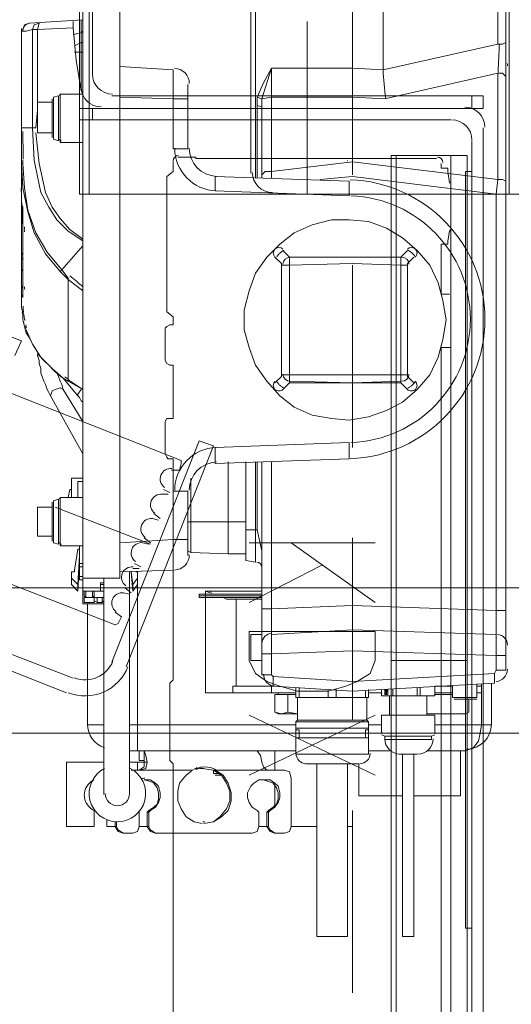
# Model space of a CAD drawing. Header units: millimetres. Extents: x 204754 to 495640, y -178579 to -98814.
# Tile 100 of 179: x 265204 to 265398, y -125794 to -125404. Entities that reach past the tile are written whole.
import ezdxf

# ---------------------------------------------------------------- set-up
doc = ezdxf.new("R2010")
doc.units = ezdxf.units.MM
doc.header["$MEASUREMENT"] = 0
doc.layers.get('0').update_dxf_attribs({"color": 252, "lineweight": 5})
doc.layers.add('Nowe_820-G Rysunki Obrazki_Nr_pióra__161', color=252, linetype='Continuous', lineweight=5)

# ---------------------------------------------------------------- blocks, each defined once
blk = doc.blocks.new('podkład 20251118')
at = {"layer": 'Nowe_820-G Rysunki Obrazki_Nr_pióra__161', "color": 252, "linetype": 'Continuous', "lineweight": 5}
for p, q in [((265204.37, -125531.58), (264032.1, -125070.48)), ((265396.23, -125078.15), (265396.23, -125662.05)), ((265228.67, -125625.6), (265228.67, -125080.71)), ((265243.38, -125080.71), (265243.38, -125625.6)), ((265393.03, -125163.85), (265393.03, -125413.91)), ((265227.39, -125473.39), (265227.39, -125278.97)), ((265227.39, -125431.18), (265227.39, -125278.97)), ((265231.23, -125473.39), (265231.23, -125278.97)), ((265232.51, -125278.97), (265232.51, -125426.06)), ((265397.51, -125473.39), (265397.51, -125301.35)), ((265295.18, -125319.26), (265295.18, -125465.07)), ((265335.47, -125465.71), (265335.47, -125393.44)), ((265297.1, -125400.48), (265297.1, -125466.99)), ((265347.62, -125400.48), (265347.62, -125424.14)), ((265205.01, -125408.15), (265205.65, -125406.23)), ((265205.65, -125406.23), (265207.56, -125405.6)), ((265207.56, -125405.6), (265228.67, -125404.32)), ((265208.84, -125408.15), (265209.48, -125406.23)), ((265209.48, -125406.23), (265211.4, -125405.6)), ((265211.4, -125405.6), (265210.76, -125408.15)), ((265224.83, -125404.96), (265224.83, -125407.51)), ((265228.03, -125409.43), (265228.03, -125404.32)), ((265317.56, -125404.96), (265317.56, -125473.39)), ((265204.37, -125408.79), (265204.37, -125516.87)), ((265204.37, -125447.16), (265204.37, -125408.79)), ((265204.37, -125408.79), (265206.29, -125408.79)), ((265206.29, -125408.79), (265208.84, -125408.15)), ((265208.84, -125408.15), (265208.84, -125447.16)), ((265208.84, -125408.15), (265210.76, -125408.15)), ((265210.76, -125408.15), (265208.84, -125408.15)), ((265210.76, -125408.15), (265224.83, -125407.51)), ((265210.76, -125408.15), (265210.76, -125438.21)), ((265224.83, -125407.51), (265226.11, -125420.3)), ((265228.03, -125409.43), (265224.83, -125410.07)), ((265228.03, -125409.43), (265228.67, -125408.79)), ((265228.03, -125413.27), (265228.03, -125409.43)), ((265228.03, -125413.27), (265225.47, -125414.55)), ((265228.03, -125417.11), (265228.03, -125413.27)), ((265228.03, -125413.27), (265228.67, -125413.27)), ((265347.62, -125424.14), (265393.03, -125413.91)), ((265394.95, -125413.91), (265393.03, -125413.91)), ((265396.23, -125413.27), (265394.95, -125413.91)), ((265228.03, -125417.11), (265225.47, -125417.11)), ((265228.03, -125417.11), (265228.03, -125431.82)), ((265228.03, -125417.11), (265228.67, -125417.11)), ((265226.11, -125420.3), (265228.03, -125432.46)), ((265264.48, -125424.14), (265243.38, -125422.86)), ((265264.48, -125424.14), (265264.48, -125435.65)), ((265299.66, -125435.65), (265303.49, -125423.5)), ((265300.3, -125429.26), (265303.49, -125423.5)), ((265303.49, -125423.5), (265303.49, -125435.01)), ((265303.49, -125423.5), (265335.47, -125423.5)), ((265335.47, -125435.01), (265335.47, -125423.5)), ((265347.62, -125424.14), (265335.47, -125423.5)), ((265348.26, -125435.65), (265393.03, -125425.42)), ((265393.03, -125425.42), (265393.03, -125467.63)), ((265394.95, -125425.42), (265393.03, -125425.42)), ((265396.23, -125426.7), (265394.95, -125425.42)), ((265270.24, -125455.48), (265270.24, -125429.9)), ((265297.74, -125435.01), (265300.3, -125429.26)), ((265219.72, -125433.73), (265219.72, -125452.92)), ((265219.72, -125433.73), (265228.67, -125433.73)), ((265228.03, -125433.73), (265228.67, -125433.73)), ((265210.76, -125436.93), (265210.76, -125449.08)), ((265210.76, -125436.93), (265210.76, -125438.21)), ((265216.52, -125436.93), (265210.76, -125436.93)), ((265216.52, -125451), (265216.52, -125435.65)), ((265217.16, -125435.01), (265219.08, -125434.37)), ((265217.16, -125451.64), (265217.16, -125435.01)), ((265219.08, -125434.37), (265219.08, -125452.28)), ((265387.27, -125434.37), (265240.18, -125434.37)), ((265264.48, -125435.65), (265243.38, -125435.01)), ((265264.48, -125455.48), (265264.48, -125435.65)), ((265264.48, -125435.65), (265270.24, -125435.65)), ((265297.74, -125438.21), (265297.74, -125435.01)), ((265299.66, -125435.65), (265297.74, -125435.01)), ((265303.49, -125435.01), (265299.66, -125435.65)), ((265299.66, -125438.85), (265299.66, -125435.65)), ((265303.49, -125464.43), (265303.49, -125435.01)), ((265335.47, -125435.01), (265303.49, -125435.01)), ((265348.26, -125435.65), (265335.47, -125435.01)), ((265382.8, -125439.49), (265382.8, -125434.37)), ((265387.27, -125439.49), (265387.27, -125434.37)), ((265210.76, -125440.13), (265210.12, -125447.16)), ((265210.76, -125448.44), (265210.76, -125438.21)), ((265210.76, -125438.21), (265210.76, -125448.44)), ((265379.6, -125439.49), (265227.39, -125439.49)), ((265227.39, -125439.49), (265227.39, -125443.97)), ((265232.51, -125439.49), (265232.51, -125443.97)), ((265235.7, -125439.49), (265387.27, -125439.49)), ((265297.74, -125466.99), (265297.74, -125438.21)), ((265299.66, -125438.85), (265297.74, -125438.21)), ((265299.66, -125438.85), (265299.66, -125466.99)), ((265227.39, -125443.97), (265374.48, -125443.97)), ((265210.12, -125447.16), (265204.37, -125447.16)), ((265204.37, -125449.08), (265204.37, -125447.16)), ((265208.84, -125447.16), (265209.48, -125459.96)), ((265210.12, -125449.08), (265211.4, -125461.23)), ((265210.76, -125447.62), (265210.76, -125448.38)), ((265210.76, -125449.08), (265210.76, -125448.44)), ((265216.52, -125449.08), (265210.76, -125449.08)), ((265387.27, -125447.16), (265387.27, -125893.56)), ((265217.16, -125451.64), (265219.08, -125452.28)), ((265219.72, -125452.92), (265228.67, -125452.92)), ((265382.8, -125893.56), (265382.8, -125452.28)), ((265264.48, -125455.48), (265270.24, -125455.48)), ((265204.37, -125461.23), (265205.01, -125461.23)), ((265205.01, -125470.83), (265204.37, -125461.23)), ((265205.01, -125461.23), (265205.01, -125459.96)), ((265205.65, -125470.83), (265205.01, -125461.23)), ((265209.48, -125459.96), (265210.76, -125466.35)), ((265211.4, -125461.23), (265213.96, -125472.75)), ((265264.48, -125464.43), (265264.48, -125460.6)), ((265266.4, -125458.68), (265273.44, -125458.68)), ((265273.44, -125459.32), (265273.44, -125458.68)), ((265273.44, -125459.32), (265368.73, -125459.32)), ((265303.49, -125464.43), (265335.47, -125460.6)), ((265335.47, -125460.6), (265393.03, -125467.63)), ((265350.82, -125458.04), (265350.82, -125858.39)), ((265380.88, -125458.04), (265350.82, -125458.04)), ((265352.74, -125858.39), (265352.74, -125458.04)), ((265370.65, -125461.23), (265370.65, -125463.15)), ((265374.48, -125858.39), (265374.48, -125458.04)), ((265380.88, -125858.39), (265380.88, -125458.04)), ((265264.48, -125464.43), (265261.92, -125466.35)), ((265299.66, -125465.71), (265300.94, -125464.43)), ((265300.94, -125464.43), (265303.49, -125464.43)), ((265303.49, -125466.99), (265303.49, -125464.43)), ((265372.56, -125463.15), (265370.65, -125463.15)), ((265373.2, -125463.15), (265372.56, -125463.15)), ((265373.2, -125464.43), (265373.2, -125463.15)), ((265373.84, -125468.91), (265373.2, -125464.43)), ((265382.8, -125464.43), (265380.24, -125464.43)), ((265380.24, -125464.43), (265380.24, -125764.37)), ((265210.76, -125466.35), (265212.04, -125472.75)), ((265261.92, -125520.07), (265261.92, -125466.35)), ((265334.19, -125468.27), (265281.11, -125466.35)), ((265281.11, -125472.11), (265281.11, -125466.35)), ((265299.66, -125466.99), (265299.66, -125465.71)), ((265322.68, -125467.63), (265335.47, -125466.35)), ((265334.19, -125474.03), (265334.19, -125468.27)), ((265335.47, -125466.35), (265392.39, -125473.39)), ((265373.84, -125468.91), (265374.48, -125468.91)), ((265374.48, -125468.91), (265374.48, -125487.46)), ((265393.03, -125467.63), (265392.39, -125473.39)), ((265394.95, -125467.63), (265393.03, -125467.63)), ((265396.23, -125468.27), (265394.95, -125467.63)), ((265204.37, -125471.47), (265204.37, -125474.03)), ((265204.37, -125472.11), (265204.37, -125475.3)), ((265206.92, -125480.42), (265205.01, -125470.83)), ((265206.92, -125479.78), (265205.65, -125470.83)), ((265212.04, -125472.75), (265215.24, -125478.5)), ((265213.96, -125472.75), (265216.52, -125478.5)), ((265334.19, -125474.03), (265281.11, -125472.11)), ((265204.37, -125475.3), (265204.37, -125477.22)), ((265205.01, -125486.82), (265204.37, -125475.3)), ((265397.51, -125473.39), (265227.39, -125473.39)), ((265470.41, -125473.39), (265303.49, -125473.39)), ((265392.39, -125473.39), (265392.39, -125638.39)), ((265396.23, -125473.39), (265392.39, -125473.39)), ((265204.37, -125477.22), (265205.01, -125478.5)), ((265204.37, -125477.86), (265204.37, -125478.5)), ((265205.01, -125478.5), (265205.01, -125487.46)), ((265210.12, -125488.73), (265206.92, -125479.78)), ((265209.48, -125488.73), (265206.92, -125480.42)), ((265215.24, -125478.5), (265218.44, -125483.62)), ((265216.52, -125478.5), (265219.72, -125482.98)), ((265218.44, -125483.62), (265222.91, -125488.1)), ((265219.72, -125482.98), (265223.55, -125487.46)), ((265327.16, -125483.62), (265319.48, -125485.54)), ((265334.19, -125483.62), (265327.16, -125483.62)), ((265341.87, -125484.26), (265334.19, -125483.62)), ((265348.9, -125486.82), (265341.87, -125484.26)), ((265205.01, -125487.46), (265205.01, -125511.76)), ((265205.01, -125487.46), (265205.01, -125488.73)), ((265205.01, -125511.76), (265205.01, -125488.73)), ((265213.96, -125497.05), (265209.48, -125488.73)), ((265214.6, -125496.41), (265210.12, -125488.73)), ((265222.91, -125488.1), (265228.67, -125491.93)), ((265223.55, -125487.46), (265228.67, -125491.29)), ((265312.45, -125488.73), (265306.69, -125493.21)), ((265319.48, -125485.54), (265312.45, -125488.73)), ((265355.3, -125490.65), (265348.9, -125486.82)), ((265373.2, -125491.93), (265373.84, -125488.1)), ((265374.48, -125487.46), (265373.84, -125488.1)), ((265267.68, -125578.91), (265041.92, -125490.01)), ((265361.05, -125495.77), (265355.3, -125490.65)), ((265373.2, -125493.21), (265373.2, -125491.93)), ((265205.01, -125496.41), (265204.37, -125497.69)), ((265205.01, -125496.41), (265204.37, -125497.69)), ((265220.35, -125503.44), (265214.6, -125496.41)), ((265228.67, -125493.85), (265220.35, -125503.44)), ((265306.69, -125493.21), (265301.58, -125498.33)), ((265307.97, -125495.77), (265310.53, -125498.33)), ((265354.66, -125498.33), (265357.22, -125495.77)), ((265366.17, -125501.53), (265361.05, -125495.77)), ((265370.65, -125493.21), (265370.65, -125513.04)), ((265372.56, -125493.21), (265370.65, -125493.21)), ((265372.56, -125493.21), (265373.2, -125493.21)), ((265204.37, -125499.61), (265205.01, -125498.33)), ((265219.72, -125504.08), (265213.96, -125497.05)), ((265301.58, -125498.33), (265297.1, -125504.72)), ((265307.33, -125500.89), (265304.77, -125498.33)), ((265310.53, -125498.33), (265335.47, -125498.33)), ((265310.53, -125498.33), (265354.66, -125498.33)), ((265310.53, -125498.33), (265310.53, -125501.53)), ((265335.47, -125498.33), (265354.66, -125498.33)), ((265354.66, -125498.33), (265354.66, -125501.53)), ((265359.77, -125498.33), (265357.22, -125500.89)), ((265205.01, -125502.8), (265204.37, -125504.08)), ((265219.72, -125504.08), (265220.35, -125503.44)), ((265222.91, -125507.28), (265219.72, -125504.08)), ((265222.91, -125506.64), (265220.35, -125503.44)), ((265307.33, -125501.53), (265307.33, -125500.89)), ((265307.33, -125545.01), (265307.33, -125501.53)), ((265307.33, -125501.53), (265310.53, -125501.53)), ((265310.53, -125501.53), (265335.47, -125500.89)), ((265310.53, -125545.01), (265310.53, -125501.53)), ((265335.47, -125500.89), (265354.66, -125501.53)), ((265335.47, -125573.79), (265335.47, -125501.53)), ((265354.66, -125501.53), (265354.66, -125545.01)), ((265357.22, -125501.53), (265354.66, -125501.53)), ((265357.22, -125500.89), (265357.22, -125545.65)), ((265369.37, -125508.56), (265366.17, -125501.53)), ((265222.91, -125507.28), (265222.91, -125506.64)), ((265222.91, -125546.93), (265222.91, -125507.28)), ((265228.67, -125511.76), (265222.91, -125507.28)), ((265297.1, -125504.72), (265294.54, -125511.76)), ((265205.01, -125514.32), (265205.01, -125511.76)), ((265294.54, -125511.76), (265292.62, -125519.43)), ((265371.29, -125515.6), (265369.37, -125508.56)), ((265204.37, -125512.4), (265204.37, -125513.04)), ((265204.37, -125513.04), (265205.01, -125514.32)), ((265370.65, -125513.04), (265373.84, -125513.04)), ((265372.56, -125523.27), (265371.29, -125515.6)), ((265374.48, -125513.68), (265374.48, -125534.14)), ((265204.37, -125516.87), (265204.37, -125518.15)), ((265204.37, -125518.15), (265205.01, -125520.71)), ((265204.39, -125517.78), (265204.39, -125517.8)), ((265292.62, -125519.43), (265292.62, -125527.11)), ((265204.6, -125520.38), (265204.63, -125520.63)), ((265205.01, -125520.71), (265205.01, -125523.27)), ((265205.01, -125523.27), (265205.65, -125525.83)), ((265261.92, -125520.07), (265264.48, -125521.99)), ((265264.48, -125525.19), (265264.48, -125521.99)), ((265371.29, -125530.94), (265372.56, -125523.27)), ((265205.65, -125525.83), (265206.29, -125528.39)), ((265206.29, -125527.11), (265208.84, -125532.86)), ((265261.29, -125526.47), (265261.92, -125525.83)), ((265261.29, -125529.03), (265261.29, -125526.47)), ((265261.92, -125525.83), (265263.2, -125525.19)), ((265263.2, -125525.19), (265264.48, -125525.19)), ((265292.62, -125527.11), (265294.54, -125534.14)), ((265201.81, -125537.34), (265204.37, -125531.58)), ((265206.29, -125528.39), (265207.56, -125530.3)), ((265207.56, -125530.3), (265208.84, -125532.86)), ((265261.29, -125529.03), (265261.29, -125537.34)), ((265369.37, -125537.98), (265371.29, -125530.94)), ((265208.84, -125532.86), (265210.12, -125534.78)), ((265208.84, -125532.86), (265212.04, -125537.98)), ((265210.12, -125534.78), (265211.4, -125537.34)), ((265294.54, -125534.14), (265297.1, -125541.18)), ((265370.65, -125608.33), (265370.65, -125534.14)), ((265370.65, -125534.14), (265374.48, -125534.14)), ((265210.76, -125536.7), (265210.76, -125537.34)), ((265210.76, -125537.34), (265211.4, -125539.26)), ((265211.4, -125537.34), (265213.32, -125539.26)), ((265211.4, -125539.26), (265211.4, -125540.54)), ((265212.04, -125537.98), (265216.52, -125542.46)), ((265213.32, -125539.26), (265215.24, -125541.18)), ((265261.29, -125539.26), (265261.29, -125537.34)), ((265261.92, -125540.54), (265261.29, -125539.26)), ((265366.17, -125545.01), (265369.37, -125537.98)), ((265211.4, -125540.54), (265212.04, -125542.46)), ((265212.04, -125542.46), (265212.04, -125544.37)), ((265215.24, -125541.18), (265217.16, -125543.1)), ((265216.52, -125542.46), (265220.99, -125546.29)), ((265217.16, -125543.1), (265219.08, -125545.01)), ((265263.2, -125541.18), (265261.92, -125540.54)), ((265264.48, -125541.18), (265263.2, -125541.18)), ((265264.48, -125562.28), (265264.48, -125541.18)), ((265297.1, -125541.18), (265301.58, -125547.57)), ((265212.04, -125544.37), (265212.68, -125545.65)), ((265212.68, -125545.65), (265213.32, -125547.57)), ((265219.08, -125545.65), (265218.44, -125544.37)), ((265219.08, -125545.01), (265220.99, -125546.29)), ((265219.72, -125547.57), (265219.08, -125545.65)), ((265220.99, -125546.29), (265226.75, -125553.33)), ((265220.99, -125546.29), (265222.91, -125547.57)), ((265228.67, -125550.77), (265222.91, -125546.93)), ((265222.91, -125547.57), (265222.91, -125546.93)), ((265222.91, -125546.93), (265222.91, -125547.57)), ((265304.77, -125548.21), (265307.33, -125545.65)), ((265307.33, -125545.65), (265307.33, -125545.01)), ((265307.33, -125545.01), (265310.53, -125545.01)), ((265335.47, -125545.01), (265310.53, -125545.01)), ((265310.53, -125547.57), (265310.53, -125545.01)), ((265354.66, -125545.01), (265335.47, -125545.01)), ((265357.22, -125545.01), (265354.66, -125545.01)), ((265354.66, -125547.57), (265354.66, -125545.01)), ((265357.22, -125545.65), (265359.77, -125548.21)), ((265361.05, -125550.77), (265366.17, -125545.01)), ((265213.32, -125547.57), (265213.96, -125548.85)), ((265213.96, -125548.85), (265214.6, -125550.77)), ((265214.6, -125550.77), (265215.24, -125552.05)), ((265216.52, -125551.41), (265217.8, -125550.77)), ((265217.8, -125550.77), (265219.72, -125550.13)), ((265220.35, -125548.85), (265219.72, -125547.57)), ((265219.72, -125550.13), (265220.99, -125550.77)), ((265220.99, -125550.77), (265220.35, -125548.85)), ((265228.67, -125563.56), (265220.99, -125550.77)), ((265222.91, -125547.57), (265228.67, -125550.77)), ((265228.03, -125550.77), (265226.75, -125552.69)), ((265301.58, -125547.57), (265306.69, -125553.33)), ((265310.53, -125548.21), (265307.97, -125550.77)), ((265335.47, -125548.21), (265310.53, -125547.57)), ((265310.53, -125548.21), (265310.53, -125547.57)), ((265354.66, -125548.21), (265310.53, -125548.21)), ((265354.66, -125547.57), (265335.47, -125548.21)), ((265354.66, -125548.21), (265354.66, -125547.57)), ((265357.22, -125550.77), (265354.66, -125548.21)), ((265355.3, -125555.89), (265361.05, -125550.77)), ((265215.24, -125552.05), (265215.88, -125553.33)), ((265215.88, -125553.33), (265216.52, -125551.41)), ((265215.88, -125553.33), (265228.67, -125576.35)), ((265226.75, -125552.69), (265226.75, -125553.33)), ((265226.75, -125553.33), (265227.39, -125553.97)), ((265227.39, -125553.97), (265228.03, -125555.25)), ((265306.69, -125553.33), (265312.45, -125557.8)), ((265016.34, -125555.89), (265241.46, -125644.14)), ((265228.03, -125555.25), (265228.67, -125555.89)), ((265312.45, -125557.8), (265319.48, -125561)), ((265348.9, -125559.08), (265355.3, -125555.89)), ((265261.29, -125563.56), (265261.92, -125562.28)), ((265261.92, -125562.28), (265263.2, -125562.28)), ((265263.2, -125562.28), (265264.48, -125562.28)), ((265319.48, -125561), (265327.16, -125562.28)), ((265327.16, -125562.28), (265334.19, -125562.92)), ((265334.19, -125562.92), (265341.87, -125561.64)), ((265341.87, -125561.64), (265348.9, -125559.08)), ((265261.29, -125566.12), (265261.29, -125563.56)), ((265261.29, -125566.12), (265261.29, -125573.79)), ((265274.72, -125571.23), (265240.18, -125658.85)), ((265245.94, -125660.77), (265280.47, -125573.15)), ((265261.29, -125576.35), (265261.29, -125573.79)), ((265274.72, -125571.23), (265280.47, -125573.15)), ((265281.11, -125573.79), (265334.19, -125571.87)), ((265281.11, -125573.79), (265281.11, -125580.19)), ((265334.19, -125571.87), (265334.19, -125578.27)), ((265261.92, -125577.63), (265261.29, -125576.35)), ((265262.56, -125578.27), (265261.92, -125577.63)), ((265264.48, -125578.27), (265262.56, -125578.27)), ((265264.48, -125665.89), (265264.48, -125578.27)), ((265281.11, -125580.19), (265334.19, -125578.27)), ((265267.68, -125580.19), (265267.04, -125582.75)), ((265267.68, -125578.91), (265267.68, -125580.19)), ((265286.23, -125579.55), (265286.23, -125616)), ((265293.26, -125579.55), (265293.26, -125618.56)), ((265297.1, -125606.41), (265297.1, -125579.55)), ((265297.74, -125606.41), (265297.74, -125579.55)), ((265299.66, -125663.97), (265299.66, -125579.55)), ((265303.49, -125637.75), (265303.49, -125579.55)), ((265224.19, -125585.94), (265224.19, -125593.62)), ((265228.67, -125585.94), (265224.19, -125585.94)), ((265267.04, -125582.75), (265263.84, -125582.75)), ((265271.52, -125585.94), (265271.52, -125603.21)), ((265226.75, -125587.22), (265226.75, -125593.62)), ((265226.75, -125587.22), (265228.67, -125587.22)), ((265228.67, -125587.22), (265226.75, -125587.22)), ((265219.72, -125593.62), (265219.72, -125612.8)), ((265219.72, -125593.62), (265228.67, -125593.62)), ((265223.55, -125590.42), (265222.91, -125593.62)), ((265223.55, -125590.42), (265224.19, -125590.42)), ((265224.19, -125593.62), (265224.19, -125592.98)), ((265262.56, -125592.34), (265260.01, -125592.34)), ((265260.65, -125590.42), (265263.2, -125591.7)), ((265264.48, -125610.25), (265264.48, -125591.06)), ((265264.48, -125591.06), (265270.24, -125591.06)), ((265270.24, -125616.64), (265270.24, -125591.06)), ((265210.76, -125597.46), (265210.76, -125608.97)), ((265210.76, -125597.46), (265210.76, -125598.1)), ((265216.52, -125597.46), (265210.76, -125597.46)), ((265216.52, -125610.89), (265216.52, -125595.54)), ((265216.52, -125595.81), (265216.52, -125595.86)), ((265216.52, -125596.18), (265216.52, -125597.46)), ((265217.16, -125594.9), (265219.08, -125594.26)), ((265217.16, -125611.53), (265217.16, -125594.9)), ((265217.8, -125597.46), (265255.53, -125612.16)), ((265219.08, -125594.26), (265219.08, -125612.16)), ((265210.76, -125608.33), (265210.76, -125598.1)), ((265210.76, -125598.1), (265210.76, -125608.33)), ((265256.81, -125600.01), (265259.37, -125601.93)), ((265258.73, -125602.57), (265256.17, -125601.93)), ((265271.52, -125603.21), (265270.24, -125603.21)), ((265293.26, -125603.21), (265271.52, -125603.21)), ((265271.52, -125603.21), (265271.52, -125615.36)), ((265210.76, -125608.97), (265210.76, -125608.33)), ((265216.52, -125608.97), (265210.76, -125608.97)), ((265252.97, -125609.61), (265255.53, -125611.53)), ((265297.1, -125606.41), (265293.26, -125606.41)), ((265297.74, -125606.41), (265297.1, -125606.41)), ((265297.1, -125619.2), (265297.1, -125606.41)), ((265299.66, -125614.72), (265297.74, -125606.41)), ((265335.47, -125681.87), (265335.47, -125609.61)), ((265370.65, -125608.33), (265370.65, -125823.21)), ((265217.16, -125611.53), (265219.08, -125612.16)), ((265219.72, -125612.8), (265228.67, -125612.8)), ((265227.39, -125612.8), (265227.39, -125626.23)), ((265243.38, -125611.53), (265264.48, -125610.25)), ((265254.89, -125612.16), (265252.33, -125611.53)), ((265270.24, -125610.25), (265264.48, -125610.25)), ((265264.48, -125610.25), (265264.48, -125622.4)), ((265344.42, -125611.53), (265294.54, -125611.53)), ((265344.42, -125635.19), (265311.17, -125611.53)), ((265226.75, -125614.08), (265225.47, -125622.4)), ((265226.75, -125614.08), (265227.39, -125614.08)), ((265226.75, -125628.15), (265227.39, -125616.64)), ((265271.52, -125615.36), (265270.24, -125614.72)), ((265286.23, -125616), (265271.52, -125615.36)), ((265293.26, -125616), (265286.23, -125616)), ((265286.23, -125616), (265293.26, -125616)), ((265227.39, -125619.2), (265226.75, -125630.71)), ((265227.39, -125619.84), (265228.67, -125619.84)), ((265228.67, -125621.12), (265227.39, -125621.12)), ((265249.13, -125619.84), (265251.69, -125621.12)), ((265293.26, -125618.56), (265297.1, -125619.2)), ((265297.1, -125619.2), (265293.26, -125618.56)), ((265323.32, -125620.48), (265294.54, -125635.19)), ((265224.19, -125628.15), (265224.19, -125623.04)), ((265224.83, -125623.04), (265224.19, -125623.04)), ((265225.47, -125623.04), (265224.83, -125623.04)), ((265225.47, -125622.4), (265225.47, -125623.04)), ((265227.39, -125624.96), (265228.67, -125624.96)), ((265243.38, -125623.04), (265264.48, -125622.4)), ((265247.22, -125711.29), (265247.22, -125623.04)), ((265247.22, -125623.04), (265247.22, -125626.23)), ((265248.49, -125630.71), (265247.85, -125623.04)), ((265247.85, -125623.04), (265248.49, -125628.15)), ((265251.05, -125621.76), (265248.49, -125621.76)), ((265250.41, -125623.04), (265249.77, -125623.04)), ((265250.41, -125628.15), (265250.41, -125623.04)), ((265224.19, -125625.6), (265226.75, -125628.15)), ((265226.75, -125630.71), (265224.19, -125628.15)), ((265226.75, -125628.15), (265226.75, -125630.71)), ((265228.67, -125626.23), (265227.39, -125626.23)), ((265228.67, -125625.6), (265228.67, -125635.83)), ((265228.67, -125625.6), (265243.38, -125625.6)), ((265235.7, -125630.71), (265235.7, -125627.51)), ((265236.98, -125627.51), (265235.7, -125627.51)), ((265236.98, -125628.15), (265235.7, -125628.15)), ((265236.98, -125711.29), (265236.98, -125625.6)), ((265248.49, -125628.15), (265250.41, -125625.6)), ((265248.49, -125628.15), (265248.49, -125630.71)), ((265250.41, -125628.15), (265248.49, -125630.71)), ((265250.41, -125694.03), (265250.41, -125628.15)), ((265130.18, -125629.43), (265470.41, -125629.43)), ((265224.83, -125665.25), (265135.94, -125630.71)), ((265236.98, -125630.71), (265228.67, -125630.71)), ((265229.31, -125632.63), (265229.31, -125630.71)), ((265229.31, -125630.71), (265236.98, -125630.71)), ((265229.95, -125633.27), (265229.31, -125632.63)), ((265229.95, -125630.71), (265229.95, -125633.27)), ((265232.51, -125630.71), (265232.51, -125633.27)), ((265233.15, -125632.63), (265232.51, -125633.27)), ((265233.15, -125630.71), (265233.15, -125632.63)), ((265233.15, -125633.27), (265233.15, -125630.71)), ((265247.22, -125631.99), (265244.66, -125631.35)), ((265245.3, -125629.43), (265247.85, -125631.35)), ((265274.72, -125633.27), (265274.72, -125631.99)), ((265274.72, -125631.99), (265299.66, -125631.99)), ((265299.66, -125631.99), (265274.72, -125631.99)), ((265274.72, -125631.99), (265299.66, -125631.99)), ((265274.72, -125632.63), (265299.66, -125632.63)), ((265299.66, -125632.63), (265274.72, -125632.63)), ((265277.27, -125630.71), (265277.27, -125631.99)), ((265299.66, -125630.71), (265277.27, -125630.71)), ((265279.19, -125631.35), (265277.27, -125630.71)), ((265277.27, -125633.27), (265277.27, -125631.99)), ((265222.27, -125671), (265128.26, -125633.91)), ((265228.67, -125635.83), (265236.98, -125635.83)), ((265229.31, -125635.19), (265229.31, -125633.27)), ((265229.31, -125633.27), (265236.98, -125633.27)), ((265233.15, -125635.19), (265229.31, -125635.19)), ((265232.51, -125633.27), (265229.95, -125633.27)), ((265230.59, -125683.79), (265230.59, -125635.83)), ((265233.15, -125634.55), (265233.15, -125633.27)), ((265233.15, -125633.27), (265233.15, -125635.19)), ((265236.98, -125633.27), (265233.15, -125633.27)), ((265234.42, -125635.19), (265233.15, -125634.55)), ((265234.42, -125633.27), (265234.42, -125635.19)), ((265236.34, -125635.19), (265234.42, -125635.19)), ((265236.34, -125633.27), (265236.34, -125635.19)), ((265236.98, -125634.55), (265236.34, -125635.19)), ((265236.98, -125635.83), (265236.98, -125635.19)), ((265274.72, -125633.27), (265299.66, -125633.27)), ((265299.66, -125633.27), (265274.72, -125633.27)), ((265277.27, -125633.27), (265277.27, -125671)), ((265285.59, -125633.91), (265284.31, -125633.27)), ((265285.59, -125633.91), (265299.66, -125633.91)), ((265289.42, -125668.44), (265289.42, -125633.91)), ((265335.47, -125636.47), (265303.49, -125637.75)), ((265392.39, -125638.39), (265335.47, -125636.47)), ((265241.46, -125639.03), (265244.02, -125640.94)), ((265299.66, -125647.98), (265299.66, -125637.75)), ((265299.66, -125637.75), (265303.49, -125637.75)), ((265303.49, -125655.65), (265303.49, -125637.75)), ((265396.23, -125638.39), (265392.39, -125638.39)), ((265392.39, -125638.39), (265392.39, -125647.98)), ((265396.23, -125646.06), (265396.23, -125640.3)), ((265241.46, -125644.14), (265242.74, -125643.5)), ((265244.02, -125640.94), (265242.74, -125643.5)), ((265396.23, -125640.94), (265396.23, -125643.5)), ((265396.23, -125644.14), (265396.23, -125646.06)), ((265294.54, -125646.7), (265344.42, -125646.7)), ((265294.54, -125658.21), (265294.54, -125646.7)), ((265294.54, -125657.57), (265294.54, -125648.62)), ((265295.18, -125658.21), (265295.18, -125647.98)), ((265299.66, -125647.98), (265295.18, -125647.98)), ((265335.47, -125646.06), (265303.49, -125647.98)), ((265392.39, -125647.98), (265335.47, -125646.06)), ((265344.42, -125646.7), (265344.42, -125658.21)), ((265392.39, -125647.98), (265392.39, -125656.29)), ((265299.66, -125655.65), (265303.49, -125655.65)), ((265335.47, -125654.37), (265303.49, -125655.65)), ((265303.49, -125663.97), (265303.49, -125655.65)), ((265392.39, -125656.29), (265335.47, -125654.37)), ((265392.39, -125656.29), (265392.39, -125662.05)), ((265396.23, -125656.29), (265392.39, -125656.29)), ((265297.1, -125663.33), (265294.54, -125658.21)), ((265299.66, -125658.21), (265295.18, -125658.21)), ((265344.42, -125658.21), (265342.51, -125663.33)), ((265350.82, -125658.21), (265380.88, -125658.21)), ((265301.58, -125666.53), (265297.1, -125663.33)), ((265299.66, -125663.97), (265303.49, -125663.97)), ((265304.13, -125664.61), (265303.49, -125663.97)), ((265391.75, -125663.33), (265335.47, -125666.53)), ((265342.51, -125663.33), (265337.39, -125666.53)), ((265392.39, -125662.05), (265391.75, -125663.33)), ((265391.75, -125667.16), (265391.75, -125663.33)), ((265396.23, -125662.05), (265392.39, -125662.05)), ((265264.48, -125665.89), (265263.2, -125667.16)), ((265263.2, -125667.16), (265263.2, -125697.86)), ((265306.69, -125668.44), (265301.58, -125666.53)), ((265335.47, -125666.53), (265304.13, -125664.61)), ((265304.13, -125668.44), (265304.13, -125664.61)), ((265337.39, -125666.53), (265332.91, -125668.44)), ((265391.75, -125667.16), (265335.47, -125670.36)), ((265384.72, -125667.8), (265384.72, -125672.92)), ((265386.63, -125667.8), (265386.63, -125683.79)), ((265390.47, -125667.16), (265390.47, -125683.79)), ((265277.27, -125671), (265303.49, -125671)), ((265288.15, -125671), (265288.15, -125668.44)), ((265304.13, -125668.44), (265288.15, -125668.44)), ((265303.49, -125668.44), (265303.49, -125671)), ((265313.09, -125671), (265303.49, -125671)), ((265335.47, -125670.36), (265304.13, -125668.44)), ((265304.77, -125671.64), (265304.77, -125678.68)), ((265313.09, -125671.64), (265304.77, -125671.64)), ((265306.05, -125671.64), (265306.05, -125671)), ((265313.73, -125670.36), (265306.69, -125668.44)), ((265309.89, -125671.64), (265309.89, -125678.68)), ((265313.09, -125669.08), (265313.09, -125672.92)), ((265325.88, -125670.36), (265313.73, -125670.36)), ((265314.37, -125672.92), (265314.37, -125669.08)), ((265332.91, -125668.44), (265325.88, -125670.36)), ((265325.88, -125669.72), (265325.88, -125672.92)), ((265329.08, -125672.92), (265329.08, -125669.72)), ((265340.59, -125670.36), (265340.59, -125672.92)), ((265341.87, -125672.92), (265341.87, -125669.72)), ((265341.87, -125671), (265346.98, -125671)), ((265346.98, -125672.28), (265346.98, -125669.72)), ((265348.26, -125669.72), (265348.26, -125671.64)), ((265348.26, -125671.64), (265348.26, -125669.72)), ((265348.9, -125670.36), (265348.26, -125669.72)), ((265348.26, -125669.72), (265348.26, -125670.36)), ((265348.26, -125670.36), (265348.26, -125669.72)), ((265348.26, -125670.36), (265348.26, -125669.72)), ((265348.9, -125670.36), (265348.26, -125671)), ((265348.26, -125671), (265348.9, -125671.64)), ((265348.26, -125671.64), (265349.54, -125671.64)), ((265349.54, -125669.72), (265348.9, -125670.36)), ((265348.9, -125670.36), (265348.9, -125669.72)), ((265349.54, -125669.72), (265348.9, -125671)), ((265348.9, -125671), (265348.9, -125669.72)), ((265348.9, -125671), (265349.54, -125669.72)), ((265348.9, -125671), (265348.9, -125670.36)), ((265348.9, -125670.36), (265348.9, -125671)), ((265348.9, -125671.64), (265348.9, -125671)), ((265348.9, -125671), (265348.9, -125671.64)), ((265349.54, -125671.64), (265349.54, -125669.72)), ((265350.82, -125669.72), (265350.82, -125672.28)), ((265351.46, -125672.28), (265351.46, -125669.72)), ((265361.05, -125669.08), (265361.05, -125672.28)), ((265362.33, -125672.28), (265362.33, -125669.08)), ((265368.09, -125668.44), (265368.09, -125672.28)), ((265368.09, -125672.28), (265368.09, -125668.44)), ((265375.12, -125668.44), (265368.09, -125668.44)), ((265375.12, -125671), (265368.09, -125671)), ((265375.12, -125671.64), (265368.09, -125671.64)), ((265375.12, -125668.44), (265375.12, -125672.92)), ((265386.63, -125668.44), (265384.72, -125668.44)), ((265384.72, -125671), (265386.63, -125671)), ((265314.37, -125672.92), (265313.09, -125672.92)), ((265341.87, -125672.92), (265313.09, -125672.92)), ((265313.73, -125681.87), (265313.73, -125672.92)), ((265325.88, -125672.92), (265314.37, -125672.92)), ((265329.08, -125672.92), (265325.88, -125672.92)), ((265340.59, -125672.92), (265329.08, -125672.92)), ((265341.87, -125672.92), (265340.59, -125672.92)), ((265341.23, -125681.87), (265341.23, -125672.92)), ((265368.09, -125672.28), (265346.98, -125672.28)), ((265350.18, -125672.28), (265350.18, -125679.96)), ((265364.89, -125672.28), (265364.89, -125679.96)), ((265384.72, -125672.92), (265375.12, -125672.92)), ((265384.72, -125673.56), (265375.76, -125673.56)), ((265381.52, -125673.56), (265381.52, -125678.68)), ((265344.42, -125679.96), (265294.54, -125703.62)), ((265344.42, -125703.62), (265294.54, -125679.96)), ((265304.77, -125678.68), (265306.05, -125679.32)), ((265307.33, -125679.32), (265304.77, -125678.68)), ((265313.73, -125679.32), (265306.05, -125679.32)), ((265309.89, -125678.68), (265307.33, -125679.32)), ((265313.73, -125679.32), (265309.89, -125678.68)), ((265346.98, -125686.99), (265346.98, -125679.96)), ((265346.98, -125679.96), (265368.09, -125679.96)), ((265380.24, -125679.32), (265364.89, -125679.32)), ((265368.09, -125679.96), (265368.09, -125686.99)), ((265368.09, -125686.99), (265368.09, -125679.96)), ((265381.52, -125678.68), (265380.24, -125679.32)), ((265236.98, -125683.79), (265230.59, -125683.79)), ((265250.41, -125683.79), (265247.22, -125683.79)), ((265250.41, -125683.79), (265313.09, -125683.79)), ((265313.09, -125682.51), (265313.73, -125681.87)), ((265313.09, -125682.51), (265313.09, -125695.3)), ((265313.09, -125682.51), (265341.87, -125682.51)), ((265313.73, -125681.87), (265341.23, -125681.87)), ((265341.87, -125682.51), (265341.23, -125681.87)), ((265341.87, -125685.07), (265341.87, -125682.51)), ((265341.87, -125683.79), (265346.98, -125683.79)), ((265368.09, -125683.79), (265390.47, -125683.79)), ((265386.63, -125683.79), (265385.99, -125686.99)), ((265470.41, -125686.99), (265130.18, -125686.99)), ((265313.09, -125685.07), (265341.87, -125685.07)), ((265313.09, -125685.71), (265314.37, -125685.71)), ((265314.37, -125688.91), (265314.37, -125685.71)), ((265340.59, -125685.71), (265340.59, -125688.91)), ((265340.59, -125685.71), (265341.87, -125685.71)), ((265341.87, -125695.3), (265341.87, -125685.07)), ((265348.26, -125688.27), (265346.98, -125687.63)), ((265347.25, -125686.88), (265347.47, -125687.12)), ((265366.81, -125688.27), (265368.09, -125687.63)), ((265385.99, -125686.99), (265385.35, -125690.19)), ((265314.37, -125688.91), (265313.09, -125688.91)), ((265313.09, -125688.91), (265341.87, -125688.91)), ((265341.87, -125688.91), (265340.59, -125688.91)), ((265348.26, -125688.27), (265348.26, -125689.55)), ((265348.26, -125688.27), (265366.81, -125688.27)), ((265366.81, -125689.55), (265348.26, -125689.55)), ((265366.81, -125688.27), (265366.81, -125689.55)), ((265385.35, -125690.19), (265383.44, -125692.75)), ((265313.09, -125694.03), (265247.22, -125694.03)), ((265250.41, -125694.03), (265313.09, -125694.03)), ((265251.05, -125694.03), (265251.05, -125697.86)), ((265251.05, -125694.03), (265251.05, -125697.86)), ((265252.97, -125694.03), (265252.97, -125697.86)), ((265252.97, -125694.03), (265253.61, -125695.94)), ((265297.74, -125694.03), (265299.02, -125695.94)), ((265298.38, -125694.03), (265313.09, -125694.03)), ((265304.77, -125694.03), (265304.77, -125701.7)), ((265341.87, -125695.3), (265313.09, -125695.3)), ((265350.18, -125694.03), (265341.87, -125694.03)), ((265341.87, -125694.03), (265350.18, -125694.03)), ((265361.05, -125695.3), (265354.02, -125695.3)), ((265355.3, -125695.3), (265355.3, -125767.57)), ((265359.77, -125695.3), (265359.77, -125767.57)), ((265380.24, -125694.03), (265364.89, -125694.03)), ((265364.89, -125694.03), (265380.24, -125694.03)), ((265378.32, -125694.03), (265378.32, -125711.93)), ((265383.44, -125692.75), (265380.24, -125694.03)), ((265222.27, -125698.5), (265222.27, -125724.08)), ((265236.98, -125698.5), (265222.27, -125698.5)), ((265247.22, -125698.5), (265254.25, -125698.5)), ((265250.41, -125701.7), (265250.41, -125698.5)), ((265252.97, -125697.86), (265251.05, -125697.86)), ((265252.97, -125697.86), (265252.97, -125698.5)), ((265252.97, -125700.42), (265252.97, -125698.5)), ((265253.61, -125695.94), (265254.25, -125698.5)), ((265254.25, -125698.5), (265253.61, -125701.06)), ((265263.2, -125697.86), (265264.48, -125699.14)), ((265264.48, -125826.41), (265264.48, -125699.14)), ((265299.02, -125695.94), (265299.66, -125698.5)), ((265299.66, -125698.5), (265300.3, -125700.42)), ((265338.03, -125699.14), (265316.92, -125699.14)), ((265321.4, -125699.14), (265321.4, -125767.57)), ((265333.55, -125699.14), (265333.55, -125767.57)), ((265338.03, -125711.93), (265338.03, -125699.14)), ((265272.16, -125701.7), (265247.85, -125701.7)), ((265251.05, -125701.7), (265252.97, -125700.42)), ((265253.61, -125701.06), (265251.05, -125701.7)), ((265272.16, -125701.7), (265269.6, -125703.62)), ((265276.63, -125701.06), (265275.99, -125701.06)), ((265280.47, -125701.7), (265275.99, -125701.06)), ((265280.47, -125701.7), (265280.47, -125702.98)), ((265308.61, -125701.7), (265280.47, -125701.7)), ((265283.67, -125703.62), (265280.47, -125701.7)), ((265283.03, -125702.98), (265280.47, -125702.98)), ((265284.31, -125703.62), (265281.11, -125701.7)), ((265300.3, -125700.42), (265301.58, -125701.7)), ((265310.53, -125702.34), (265308.61, -125701.7)), ((265311.17, -125704.9), (265310.53, -125702.34)), ((265255.53, -125706.18), (265252.97, -125705.54)), ((265252.97, -125705.54), (265255.53, -125705.54)), ((265255.53, -125705.54), (265257.45, -125706.82)), ((265256.81, -125706.82), (265255.53, -125706.18)), ((265258.09, -125708.73), (265256.81, -125706.82)), ((265257.45, -125706.82), (265258.73, -125708.1)), ((265267.04, -125706.82), (265266.4, -125710.01)), ((265269.6, -125703.62), (265267.04, -125706.82)), ((265283.67, -125703.62), (265281.11, -125703.62)), ((265285.59, -125706.82), (265283.67, -125703.62)), ((265286.23, -125706.82), (265284.31, -125703.62)), ((265286.87, -125710.01), (265285.59, -125706.82)), ((265287.51, -125710.65), (265286.23, -125706.82)), ((265295.18, -125708.1), (265296.46, -125706.82)), ((265296.46, -125706.82), (265298.38, -125705.54)), ((265298.38, -125705.54), (265300.3, -125705.54)), ((265302.22, -125706.18), (265300.3, -125705.54)), ((265300.3, -125705.54), (265302.85, -125705.54)), ((265304.13, -125706.82), (265302.22, -125706.18)), ((265302.85, -125705.54), (265304.77, -125706.82)), ((265305.41, -125708.73), (265304.13, -125706.82)), ((265304.77, -125706.82), (265306.05, -125708.1)), ((265311.17, -125724.08), (265311.17, -125704.9)), ((265258.73, -125710.65), (265258.09, -125708.73)), ((265258.73, -125708.1), (265259.37, -125710.65)), ((265258.73, -125713.21), (265258.73, -125710.65)), ((265259.37, -125710.65), (265259.37, -125712.57)), ((265266.4, -125710.01), (265266.4, -125713.85)), ((265286.87, -125713.85), (265286.87, -125710.01)), ((265287.51, -125713.85), (265287.51, -125710.65)), ((265293.9, -125710.65), (265295.18, -125708.1)), ((265293.9, -125712.57), (265293.9, -125710.65)), ((265304.77, -125707.46), (265304.77, -125715.77)), ((265306.05, -125710.65), (265305.41, -125708.73)), ((265306.05, -125708.1), (265306.69, -125710.65)), ((265306.05, -125713.21), (265306.05, -125710.65)), ((265306.69, -125710.65), (265306.69, -125712.57)), ((265258.73, -125714.49), (265257.45, -125716.41)), ((265258.09, -125715.13), (265258.73, -125713.21)), ((265259.37, -125712.57), (265258.73, -125714.49)), ((265266.4, -125713.85), (265267.68, -125717.05)), ((265285.59, -125717.05), (265286.87, -125713.85)), ((265286.23, -125717.69), (265287.51, -125713.85)), ((265294.54, -125714.49), (265293.9, -125712.57)), ((265295.82, -125716.41), (265294.54, -125714.49)), ((265306.05, -125714.49), (265304.77, -125716.41)), ((265305.41, -125715.13), (265306.05, -125713.21)), ((265306.69, -125712.57), (265306.05, -125714.49)), ((265338.03, -125711.93), (265355.3, -125711.93)), ((265359.77, -125711.93), (265378.32, -125711.93)), ((265233.15, -125717.69), (265233.15, -125724.08)), ((265251.05, -125718.33), (265251.05, -125717.69)), ((265251.05, -125724.08), (265251.05, -125718.33)), ((265254.25, -125718.33), (265254.89, -125717.69)), ((265254.25, -125718.33), (265254.25, -125724.08)), ((265254.25, -125718.33), (265254.89, -125718.33)), ((265254.89, -125717.69), (265256.81, -125716.41)), ((265254.89, -125717.69), (265255.53, -125717.69)), ((265255.53, -125717.69), (265254.89, -125718.33)), ((265254.89, -125718.33), (265254.89, -125724.08)), ((265257.45, -125716.41), (265255.53, -125717.69)), ((265256.81, -125716.41), (265258.09, -125715.13)), ((265267.68, -125717.05), (265269.6, -125720.25)), ((265283.03, -125720.25), (265285.59, -125717.05)), ((265283.67, -125720.25), (265286.23, -125717.69)), ((265297.74, -125717.69), (265295.82, -125716.41)), ((265298.38, -125718.33), (265297.74, -125717.69)), ((265298.38, -125724.08), (265298.38, -125718.33)), ((265301.58, -125718.33), (265302.22, -125717.69)), ((265301.58, -125718.33), (265301.58, -125724.08)), ((265301.58, -125718.33), (265302.22, -125718.33)), ((265302.22, -125717.69), (265304.13, -125716.41)), ((265302.22, -125717.69), (265302.85, -125717.69)), ((265302.85, -125717.69), (265302.22, -125718.33)), ((265302.22, -125718.33), (265302.22, -125724.08)), ((265304.77, -125716.41), (265302.85, -125717.69)), ((265304.13, -125716.41), (265305.41, -125715.13)), ((265335.47, -125789.96), (265335.47, -125717.69)), ((265238.26, -125724.08), (265238.26, -125721.53)), ((265241.46, -125722.16), (265241.46, -125724.08)), ((265242.1, -125722.16), (265242.1, -125724.08)), ((265269.6, -125720.25), (265272.8, -125722.16)), ((265272.8, -125722.16), (265275.99, -125722.8)), ((265276.63, -125722.8), (265280.47, -125722.16)), ((265276.63, -125722.8), (265280.47, -125722.16)), ((265280.47, -125722.16), (265283.03, -125720.25)), ((265280.47, -125722.16), (265283.67, -125720.25)), ((265233.15, -125724.08), (265222.27, -125724.08)), ((265241.46, -125724.08), (265238.26, -125724.08)), ((265241.46, -125724.08), (265242.1, -125724.08)), ((265242.74, -125726), (265241.46, -125724.08)), ((265242.1, -125724.08), (265242.74, -125725.36)), ((265242.74, -125725.36), (265244.66, -125726.64)), ((265244.66, -125726.64), (265242.74, -125726)), ((265244.66, -125726.64), (265248.49, -125726.64)), ((265248.49, -125726.64), (265250.41, -125726)), ((265250.41, -125726), (265251.05, -125724.08)), ((265254.25, -125724.08), (265251.05, -125724.08)), ((265254.25, -125724.08), (265254.89, -125724.08)), ((265255.53, -125726), (265254.25, -125724.08)), ((265254.89, -125724.08), (265255.53, -125725.36)), ((265255.53, -125725.36), (265257.45, -125726.64)), ((265257.45, -125726.64), (265255.53, -125726)), ((265257.45, -125726.64), (265295.82, -125726.64)), ((265295.82, -125726.64), (265297.74, -125726)), ((265297.74, -125726), (265298.38, -125724.08)), ((265301.58, -125724.08), (265298.38, -125724.08)), ((265301.58, -125724.08), (265302.22, -125724.08)), ((265302.85, -125726), (265301.58, -125724.08)), ((265302.22, -125724.08), (265302.85, -125725.36)), ((265302.85, -125725.36), (265304.77, -125726.64)), ((265304.77, -125726.64), (265302.85, -125726)), ((265304.77, -125726.64), (265308.61, -125726.64)), ((265308.61, -125726.64), (265310.53, -125726)), ((265310.53, -125726), (265311.17, -125724.08)), ((265321.4, -125724.08), (265311.17, -125724.08)), ((265335.47, -125724.08), (265333.55, -125724.08)), ((265380.24, -125764.37), (265382.8, -125764.37)), ((265333.55, -125767.57), (265321.4, -125767.57)), ((265359.77, -125767.57), (265355.3, -125767.57))]:
    blk.add_line(p, q, dxfattribs=at)
for centre, radius, start, end in [((265207.88, -125408.47), 2.88, 92.9675, 179.9757), ((265207.88, -125408.46), 3.51, 168.601, 180.1497), ((264513.79, -125381.01), 880.46, 357.13613, 357.86826), ((265393.91, -125422.55), 2.95, 0.201, 18.6175), ((265240.5, -125425.74), 7.99, 180, 270), ((265264.81, -125429.58), 6.07, 359.9831, 88.0211), ((265590.08, -125406.86), 243.11, 184.0786, 186.7536), ((265218.76, -125432.78), 1.59, 289.6743, 330.0794), ((265236.02, -125430.86), 7.99, 180, 270), ((265252.39, -125427.36), 24.35, 192.0865, 192.7284), ((265204.88, -125438.09), 24.35, 12.0865, 12.7284), ((265240.88, -125430.09), 12.47, 191.4939, 192.6077), ((265216.53, -125435.54), 12.47, 11.4939, 12.6077), ((265379.92, -125446.85), 7.99, 0, 90), ((265374.8, -125451.96), 7.99, 360, 90), ((266695.74, -125446.04), 1490.73, 180.09824, 180.51754), ((265282.25, -125447.45), 71.49, 179.2864, 180.1407), ((265218.76, -125453.23), 1.59, 29.9206, 70.3257), ((265282.07, -125455.16), 16.95, 180.004, 267.9968), ((265282.07, -125455.16), 11.2, 180.013, 267.9875), ((265266.72, -125460.27), 2.24, 92.0553, 180.028), ((265329.78, -125460.29), 3.77, 359.3139, 3.1239), ((265369.05, -125460.91), 2.24, 0, 90), ((265303.81, -125464.75), 7.99, 180, 270), ((265332.59, -125522.95), 55.32, 359.999, 88.0007), ((265276.73, -125471.2), 72.37, 179.9581, 182.782), ((265206.67, -125473.7), 2.3, 180.2491, 192.9606), ((265333.24, -125522.95), 48.92, 359.9989, 88.006), ((265154.24, -125488.09), 51.4, 1.4668, 1.9631), ((265257.01, -125485.46), 51.4, 181.4668, 181.9631), ((265180.39, -125488.24), 25.26, 359.6564, 1.6997), ((265306.37, -125496.73), 2.24, 135, 225), ((265306.37, -125496.73), 2.24, 45, 135), ((265310.98, -125501.38), 6.29, 126.712, 138.0986), ((265310.77, -125501.09), 5.94, 112.4254, 126.6522), ((265358.81, -125496.73), 2.24, 45, 135), ((265355.09, -125501.02), 5.86, 53.1976, 66.7657), ((265354.99, -125501.16), 6.04, 41.3128, 53.1854), ((265358.81, -125496.73), 2.24, 315, 45), ((265311.05, -125501.35), 6.32, 138.7548, 151.4403), ((265310.85, -125501.21), 2.88, 90.967, 179.996), ((265354.98, -125501.21), 2.88, 0.004, 89.033), ((265355, -125501.18), 6.04, 27.3956, 41.4726), ((264349.49, -126550.35), 1362.11, 49.78833, 50.07775), ((265209.55, -125512), 5.17, 156.2197, 172.4636), ((265209.41, -125511.88), 5, 148.4882, 156.8887), ((265209.57, -125512.08), 4.57, 171.69, 180.0074), ((265209.7, -125510.17), 4.06, 179.9714, 194.4271), ((265252.25, -125516.35), 47.88, 180.2436, 181.7111), ((265210.23, -125517.75), 5.19, 180.5328, 183.7094), ((265235.84, -125516.61), 30.83, 182.7414, 186.8771), ((265238.22, -125516.22), 33.91, 192.5109, 195.3876), ((265238.51, -125516.34), 33.52, 187.3619, 191.1556), ((265181.51, -125527.86), 24.63, 11.3628, 11.813), ((265216.3, -125520.93), 10.84, 191.0601, 193.291), ((265332.59, -125522.95), 55.32, 271.9993, 0.001), ((265333.24, -125522.95), 48.92, 271.994, 0.0011), ((265226.9, -125519.43), 21.99, 196.8495, 199.1423), ((265243.01, -125515.2), 38.18, 195.2117, 196.8342), ((265245.33, -125509.56), 43.37, 236.8322, 239.157), ((265310.85, -125544.7), 2.88, 179.9517, 268.9774), ((265354.98, -125544.7), 2.88, 271.0226, 0.0483), ((265306.37, -125549.17), 2.24, 135, 225), ((265306.37, -125549.17), 2.24, 225, 315), ((265310.89, -125544.66), 6.12, 208.3708, 221.542), ((265310.84, -125544.71), 6.05, 221.4784, 233.3509), ((265310.86, -125544.64), 6.12, 233.6772, 247.4026), ((265358.81, -125549.17), 2.24, 225, 315), ((265354.95, -125544.64), 6.13, 293.5359, 306.5008), ((265354.99, -125544.71), 6.05, 306.6491, 318.5216), ((265354.86, -125544.62), 6.22, 318.7315, 332.4003), ((265358.81, -125549.17), 2.24, 315, 45), ((265282.07, -125590.74), 16.95, 92.0032, 179.996), ((265263.53, -125586.27), 4.16, 83.5543, 158.4353), ((265282.07, -125590.74), 11.2, 92.0125, 179.987), ((265263.53, -125586.26), 4.16, 158.547, 233.4764), ((265218.76, -125592.67), 1.59, 289.6743, 330.0794), ((265259.68, -125596.49), 4.16, 83.4788, 158.5108), ((265259.7, -125596.49), 4.17, 158.5953, 233.4281), ((265255.85, -125606.09), 4.16, 158.547, 233.4764), ((265255.85, -125606.09), 4.16, 83.4788, 158.5108), ((265218.76, -125613.12), 1.59, 29.9206, 70.3257), ((265252.01, -125615.68), 4.16, 83.4788, 158.5108), ((265252.02, -125615.68), 4.16, 158.547, 233.4764), ((265264.81, -125616.32), 6.07, 271.9789, 0.0169), ((265248.18, -125625.28), 4.16, 83.5543, 158.4353), ((265297.42, -125621.44), 2.24, 360, 84.9961), ((265248.18, -125625.27), 4.16, 158.547, 233.4764), ((265244.34, -125635.51), 4.16, 83.5543, 158.4353), ((265284.44, -125620.17), 11.95, 243.5559, 244.2532), ((265274.06, -125641.69), 11.95, 63.5559, 64.2532), ((265278.58, -125633.91), 2.69, 62.0524, 66.2149), ((265244.34, -125635.51), 4.16, 158.547, 233.4764), ((265303.82, -125651.5), 4.16, 93.0303, 179.9885), ((265392.71, -125652.14), 4.16, 0.0137, 87.9683), ((265229.63, -125654.05), 11.83, 248.5197, 338.5197), ((265229.63, -125654.06), 18.22, 248.5275, 338.5386), ((265305.09, -125663.65), 4.8, 179.993, 266.999), ((265304.92, -125663.68), 4.62, 185.9317, 198.6737), ((265392.07, -125661.73), 4.8, 273.001, 0.007), ((265348.3, -125670.15), 0.677, 11.8123, 14.5328), ((265348.83, -125670.04), 0.14, 1.3105, 12.5954), ((265240.5, -125683.47), 9.91, 179.995, 250.9199), ((265380.56, -125683.47), 9.91, 270, 360), ((265361.38, -125680.35), 9.63, 315.3154, 317.2885), ((265354.34, -125689.23), 6.08, 180, 270), ((265361.37, -125689.23), 6.08, 270, 0), ((265317.24, -125694.98), 4.16, 180, 270), ((265338.35, -125694.98), 4.16, 270, 0), ((265242.41, -125710.97), 11.19, 117.0182, 193.5393), ((265242.41, -125710.98), 11.2, 346.4781, 62.906), ((265277.37, -125712.08), 11.74, 108.3966, 114.579), ((265275.06, -125711.89), 10.74, 97.4791, 99.4148), ((265271.1, -125682.3), 19.12, 277.6936, 278.2689), ((265276.95, -125711.03), 10.61, 90.05, 107.9625), ((265273.77, -125700.33), 0.253, 271.2335, 278.8499), ((265276.35, -125722.73), 21.67, 90.0394, 96.8468), ((265273.84, -125700.77), 0.19, 91.5915, 99.2032), ((265276.95, -125710.98), 10.55, 65.0375, 90.0065), ((265302.53, -125698.89), 2.81, 256.3106, 270.0038), ((265236.02, -125711.61), 6.71, 116.2976, 181.8469), ((265253.27, -125710.73), 5.83, 89.8496, 105.5425), ((265242.42, -125710.97), 4.8, 180, 270), ((265242.42, -125710.97), 4.8, 270, 360), ((265236.03, -125711.61), 6.71, 181.8254, 247.395), ((265242.42, -125710.97), 11.19, 193.524, 270.0031), ((265242.42, -125710.97), 11.2, 270.0152, 346.423), ((265276.34, -125721.35), 0.798, 262.5414, 266.5779), ((265276.24, -125722.94), 0.798, 82.5414, 86.5779), ((265276.95, -125710.9), 11.27, 266.9471, 270.038), ((265276.89, -125725.76), 3.6, 91.4697, 93.4619), ((265276.69, -125718.06), 4.09, 271.5301, 273.285), ((265277.01, -125722.73), 0.587, 93.2598, 98.4805), ((265276.93, -125721.36), 0.79, 273.6057, 277.497), ((265245.63, -125723.68), 2.97, 257.1199, 269.7875), ((265258.42, -125723.68), 2.97, 257.1199, 269.7875), ((265305.74, -125723.68), 2.97, 257.1199, 269.7875)]:
    blk.add_arc(centre, radius, start, end, dxfattribs=at)

msp = doc.modelspace()

# ---------------------------------------------------------------- block references
msp.add_blockref('podkład 20251118', (0, 0))

doc.saveas('drawing.dxf')
